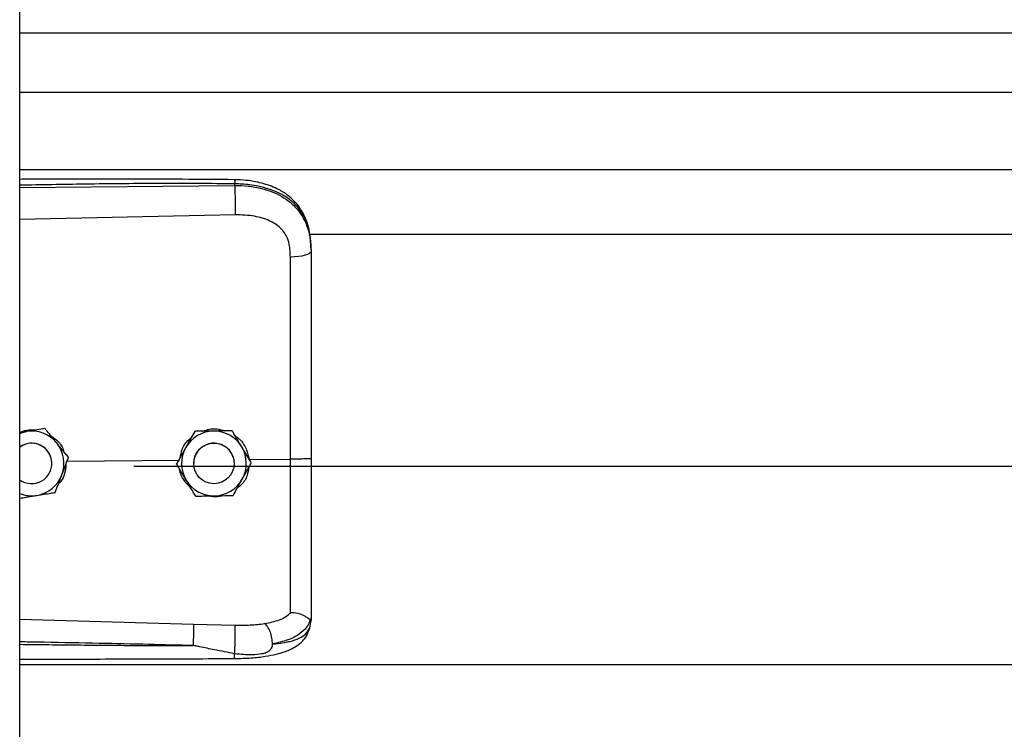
# Model space of a CAD drawing. Header units: inches. Extents: x 170 to 284, y 215 to 248.
# Tile 26 of 195: x 177.837 to 178.097, y 223.825 to 224.013. Entities that reach past the tile are written whole.
import ezdxf

# ---------------------------------------------------------------- set-up
doc = ezdxf.new("R2010")
doc.units = ezdxf.units.IN
doc.header["$LTSCALE"] = 0.25
doc.header["$MEASUREMENT"] = 0
doc.layers.add('RH BENCH MOUNT', color=7, linetype='Continuous')

msp = doc.modelspace()

# ---------------------------------------------------------------- linework, layer by layer
at = {"layer": 'RH BENCH MOUNT'}
for p, q in [((177.8370342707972, 219.9543346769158), (177.8370342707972, 224.1547841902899)), ((177.8370342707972, 224.0090278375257), (181.8693542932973, 224.0090278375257)), ((177.8370342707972, 223.9933437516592), (181.8693542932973, 223.9933437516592)), ((177.8370342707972, 223.9729557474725), (181.8693542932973, 223.9729557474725)), ((177.893881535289, 223.9687440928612), (177.893881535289, 223.969155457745)), ((177.8370342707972, 223.9682073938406), (177.893881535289, 223.9687440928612)), ((177.8939774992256, 223.9609552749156), (177.8370342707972, 223.9597457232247)), ((177.9135824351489, 223.955880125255), (181.7928031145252, 223.955880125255)), ((177.9140770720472, 223.9518208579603), (177.9140770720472, 223.9513325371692)), ((177.843686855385, 223.9044755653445), (177.8427582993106, 223.9043244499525)), ((177.843686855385, 223.9044739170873), (177.843686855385, 223.9044755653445)), ((177.8833259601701, 223.9037158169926), (177.8833259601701, 223.9037174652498)), ((177.8932094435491, 223.9038641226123), (177.8932094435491, 223.9038657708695)), ((177.8388087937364, 223.9036794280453), (177.8370342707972, 223.9033905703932)), ((177.8495684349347, 223.8958368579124), (177.8792664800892, 223.896121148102)), ((177.8499405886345, 223.8968191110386), (177.8499405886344, 223.8968207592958)), ((177.897705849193, 223.8962976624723), (177.9086194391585, 223.8964021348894)), ((177.8455346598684, 223.8952295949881), (177.8455346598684, 223.8952303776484)), ((177.8672020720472, 223.8944876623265), (181.8391864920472, 223.8944876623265)), ((177.8785126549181, 223.8950823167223), (177.8785126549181, 223.8950839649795)), ((177.8830459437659, 223.8952303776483), (177.8830459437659, 223.8952295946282)), ((177.8937463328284, 223.8952295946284), (177.8937463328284, 223.8952303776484)), ((177.8982796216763, 223.8953789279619), (177.8982796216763, 223.8953805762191)), ((177.9140770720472, 223.8542794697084), (177.9140770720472, 223.8537506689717)), ((177.8370342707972, 223.8540740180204), (177.8829699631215, 223.8527422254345)), ((177.8829699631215, 223.8527422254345), (177.8939556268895, 223.8524801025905)), ((177.913737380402, 223.851765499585), (177.9140770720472, 223.8537506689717)), ((177.8370342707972, 223.8421021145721), (181.8693542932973, 223.8421021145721))]:
    msp.add_line(p, q, dxfattribs=at)
at = {"layer": 'RH BENCH MOUNT', "flags": 128}
for points in [[(177.9140770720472, 223.9513325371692), (177.9139731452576, 223.9510367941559), (177.9136651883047, 223.9507519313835), (177.9131645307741, 223.950488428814), (177.9124895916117, 223.9502559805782), (177.9116652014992, 223.950063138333), (177.9107216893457, 223.9499169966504), (177.9096937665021, 223.9498229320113), (177.9086192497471, 223.9497844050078)], [(177.8370342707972, 223.903189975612), (177.8377177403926, 223.9034275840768), (177.8388087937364, 223.9036794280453)], [(177.8929888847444, 223.897974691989), (177.8935937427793, 223.8964990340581), (177.8937463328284, 223.8952303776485)]]:
    msp.add_lwpolyline(points, dxfattribs=at)
at = {"layer": 'RH BENCH MOUNT'}
msp.add_circle((177.8883961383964, 223.8952295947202), 0.005350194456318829, dxfattribs=at)
for centre, radius, start, end in [((177.8401844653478, 223.8952303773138), 0.008560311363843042, 39.24773070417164, 99.24772960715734), ((177.8883961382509, 223.895230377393), 0.00856031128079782, 90.85968127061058, 150.8596805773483), ((177.8883961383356, 223.8952303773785), 0.008560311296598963, 30.85968260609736, 90.85968183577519), ((177.8401844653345, 223.8952303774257), 0.005350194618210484, 39.24773075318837, 126.0718980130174), ((177.8401844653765, 223.8952295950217), 0.005350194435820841, 300.0097421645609, 126.0718999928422), ((177.8401844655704, 223.895230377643), 0.005350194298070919, 5.902783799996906e-08, 39.24773054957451), ((177.8401844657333, 223.8952303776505), 0.00856031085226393, 339.2477292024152, 39.24773059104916), ((177.8883961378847, 223.8952303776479), 0.00856031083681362, 150.8596808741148, 210.8596823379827), ((177.8883961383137, 223.8952303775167), 0.005350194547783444, 30.85968222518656, 179.9999985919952), ((177.8883961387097, 223.8952303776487), 0.008560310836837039, 330.8596808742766, 30.85968233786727), ((177.8401844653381, 223.8952295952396), 0.005350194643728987, 233.9281021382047, 300.0097413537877), ((177.8401844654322, 223.8952303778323), 0.00856031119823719, 279.2477290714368, 339.2477287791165), ((177.8883961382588, 223.8952303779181), 0.00856031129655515, 210.8596826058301, 270.8596818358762), ((177.8883961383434, 223.8952303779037), 0.008560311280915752, 270.8596812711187, 330.8596805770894), ((177.8401844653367, 223.8952303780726), 0.008560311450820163, 248.4076756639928, 279.2477294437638)]:
    msp.add_arc(centre, radius, start, end, dxfattribs=at)
for points, knots in [([(177.8938629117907, 223.9702475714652), (177.8846458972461, 223.9703155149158), (177.8665589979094, 223.9704488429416), (177.8476154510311, 223.9703915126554), (177.837889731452, 223.9703387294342), (177.8370342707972, 223.9703340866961)], [0, 0, 0, 0, 0.4865830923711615, 0.9548405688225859, 1, 1, 1, 1]), ([(177.893881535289, 223.969155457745), (177.8875756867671, 223.9691947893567), (177.8743366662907, 223.9692773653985), (177.8553870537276, 223.9690961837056), (177.8427465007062, 223.9688751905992), (177.8370342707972, 223.9687753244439)], [0, 0, 0, 0, 0.3326703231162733, 0.6984356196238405, 1, 1, 1, 1]), ([(177.8938627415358, 223.9702316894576), (177.8938639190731, 223.9702357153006), (177.8938679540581, 223.9702495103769), (177.8938731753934, 223.970134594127), (177.8938797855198, 223.9698418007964), (177.8938808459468, 223.9694258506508), (177.893881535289, 223.969155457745)], [0, 0, 0, 0, 0.09787641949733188, 0.3353863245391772, 0.5679606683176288, 1, 1, 1, 1]), ([(177.913990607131, 223.9538639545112), (177.913871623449, 223.9549343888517), (177.9136562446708, 223.9568720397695), (177.9129113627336, 223.9593906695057), (177.912054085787, 223.961300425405), (177.9109788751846, 223.9630530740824), (177.9096638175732, 223.9646413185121), (177.908193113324, 223.9659362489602), (177.906819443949, 223.9668961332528), (177.9053768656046, 223.9677275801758), (177.9029986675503, 223.9687947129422), (177.9000622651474, 223.9696076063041), (177.8967533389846, 223.9701360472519), (177.8948615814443, 223.9702090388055), (177.8938629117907, 223.9702475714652)], [0, 0, 0, 0, 0.1084465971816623, 0.1963050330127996, 0.269182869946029, 0.3279968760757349, 0.4149595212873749, 0.4916410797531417, 0.53897604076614, 0.5941910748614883, 0.6694152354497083, 0.8148545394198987, 0.9022606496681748, 1, 1, 1, 1]), ([(177.9140770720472, 223.9518208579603), (177.9140143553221, 223.9531773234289), (177.9138959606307, 223.955738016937), (177.9129264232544, 223.959228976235), (177.9116371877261, 223.9616409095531), (177.9102733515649, 223.9633436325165), (177.9091903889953, 223.9643870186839), (177.9081314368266, 223.9652155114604), (177.9071419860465, 223.9658754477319), (177.9059076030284, 223.966570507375), (177.9043135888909, 223.9672962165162), (177.9016498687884, 223.9682042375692), (177.8981147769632, 223.9689641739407), (177.8952082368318, 223.969095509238), (177.893881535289, 223.969155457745)], [0, 0, 0, 0, 0.1307156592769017, 0.2467609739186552, 0.3577928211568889, 0.4170971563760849, 0.4791482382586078, 0.5177152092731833, 0.5590896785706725, 0.6032945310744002, 0.6633484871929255, 0.7353692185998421, 0.8792082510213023, 1, 1, 1, 1]), ([(177.893881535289, 223.9687440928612), (177.8939032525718, 223.9681682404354), (177.8939483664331, 223.9669720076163), (177.8939893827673, 223.964746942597), (177.8940026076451, 223.9625695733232), (177.8939856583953, 223.9614798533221), (177.8939774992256, 223.9609552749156)], [0, 0, 0, 0, 0.2406941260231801, 0.4999999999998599, 0.7593058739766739, 1, 1, 1, 1]), ([(177.893881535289, 223.9687440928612), (177.8950782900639, 223.9687124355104), (177.897510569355, 223.9686480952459), (177.900840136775, 223.9680293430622), (177.9038185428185, 223.9670861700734), (177.9063501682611, 223.9658726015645), (177.9085957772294, 223.9643266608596), (177.9104583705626, 223.9624914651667), (177.9119520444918, 223.9603562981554), (177.9131212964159, 223.9578017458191), (177.9139181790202, 223.9547254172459), (177.9140236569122, 223.9524731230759), (177.9140770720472, 223.9513325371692)], [0, 0, 0, 0, 0.1094013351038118, 0.2223468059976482, 0.315179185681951, 0.4102231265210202, 0.5012749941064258, 0.5946006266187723, 0.6834485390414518, 0.7745330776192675, 0.8858211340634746, 1, 1, 1, 1]), ([(177.9081936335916, 223.9537177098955), (177.9081936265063, 223.9537177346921), (177.9080910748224, 223.9540766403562), (177.9075958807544, 223.9554828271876), (177.9060598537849, 223.9576855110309), (177.9029928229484, 223.9595887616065), (177.8988766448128, 223.9608004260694), (177.8957238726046, 223.9609000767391), (177.8939774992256, 223.9609552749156)], [0, 0, 0, 0, 4.497367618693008e-06, 0.06509473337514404, 0.261670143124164, 0.4753105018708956, 0.709365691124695, 1, 1, 1, 1]), ([(177.9086192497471, 223.9497844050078), (177.9085492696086, 223.9511090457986), (177.9084792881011, 223.9524337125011), (177.9081936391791, 223.9537176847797), (177.9081936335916, 223.9537177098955)], [0, 0, 0, 0, 0.999980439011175, 1, 1, 1, 1]), ([(177.9140770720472, 223.9513325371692), (177.9140770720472, 223.9477023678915), (177.9140770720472, 223.9404314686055), (177.9140770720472, 223.9293507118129), (177.9140770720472, 223.9181681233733), (177.9140770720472, 223.9071994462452), (177.9140770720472, 223.8999516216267), (177.9140770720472, 223.8964718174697)], [0, 0, 0, 0, 0.2027568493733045, 0.4061035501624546, 0.60886041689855, 0.8122072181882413, 1, 1, 1, 1]), ([(177.9086194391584, 223.8964021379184), (177.9086194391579, 223.8964021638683), (177.9086193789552, 223.8997884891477), (177.908619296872, 223.9068352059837), (177.9086192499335, 223.9175084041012), (177.90861924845, 223.9283844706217), (177.9086192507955, 223.9391718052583), (177.9086192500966, 223.9462468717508), (177.9086192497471, 223.9497844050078)], [0, 0, 0, 0, 1.439079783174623e-06, 0.1877923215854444, 0.3908439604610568, 0.5938956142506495, 0.796947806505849, 1, 1, 1, 1]), ([(177.8370342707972, 223.9035094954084), (177.8378719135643, 223.9037901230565), (177.839281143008, 223.9042622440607), (177.840754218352, 223.9041436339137), (177.8413517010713, 223.9040955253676)], [0, 0, 0, 0, 0.5943977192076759, 1, 1, 1, 1]), ([(177.843686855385, 223.9044739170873), (177.8430113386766, 223.9043638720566), (177.8416444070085, 223.9041411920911), (177.8399793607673, 223.9038700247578), (177.8390260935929, 223.903714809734), (177.8388087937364, 223.9036794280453)], [0, 0, 0, 0, 0.4299704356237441, 0.8700602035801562, 0.9999999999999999, 0.9999999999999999, 0.9999999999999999, 0.9999999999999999]), ([(177.8468137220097, 223.900648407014), (177.8466899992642, 223.9007998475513), (177.8457222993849, 223.9019843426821), (177.8446611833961, 223.9032830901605), (177.8437817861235, 223.904359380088), (177.843686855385, 223.9044755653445)], [0, 0, 0, 0, 0.1156468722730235, 0.9045342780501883, 1, 1, 1, 1]), ([(177.8468137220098, 223.9006462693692), (177.8466899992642, 223.9007977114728), (177.8457222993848, 223.9019822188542), (177.8446611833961, 223.9032811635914), (177.8437817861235, 223.9043577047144), (177.843686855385, 223.9044739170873)], [0, 0, 0, 0, 0.115646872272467, 0.9045342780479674, 1, 1, 1, 1]), ([(177.8833259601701, 223.9037174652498), (177.8829926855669, 223.9031197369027), (177.8823182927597, 223.9019102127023), (177.8814968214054, 223.9004368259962), (177.8810265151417, 223.8995932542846), (177.8809193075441, 223.8994009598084)], [0, 0, 0, 0, 0.4299704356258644, 0.8700602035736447, 0.9999999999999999, 0.9999999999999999, 0.9999999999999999, 0.9999999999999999]), ([(177.8833259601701, 223.9037158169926), (177.8829926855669, 223.9031179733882), (177.8823182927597, 223.9019082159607), (177.8814968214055, 223.9004346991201), (177.8810265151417, 223.8995911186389), (177.8809193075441, 223.8993988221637)], [0, 0, 0, 0, 0.4299704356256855, 0.8700602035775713, 0.9999999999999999, 0.9999999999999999, 0.9999999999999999, 0.9999999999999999]), ([(177.8882677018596, 223.9037918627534), (177.8869956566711, 223.9037727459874), (177.8852990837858, 223.9037472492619), (177.8837208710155, 223.9037234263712), (177.8833259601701, 223.9037174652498)], [0, 0, 0, 0, 0.7497733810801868, 1, 1, 1, 1]), ([(177.8882677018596, 223.9037897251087), (177.8869956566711, 223.9037706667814), (177.8852990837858, 223.903745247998), (177.8837208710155, 223.9037217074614), (177.8833259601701, 223.9037158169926)], [0, 0, 0, 0, 0.7497733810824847, 0.9999999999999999, 0.9999999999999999, 0.9999999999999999, 0.9999999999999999]), ([(177.8854723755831, 223.9037498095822), (177.8860413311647, 223.9039630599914), (177.8872227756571, 223.90440587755), (177.8892673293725, 223.9044609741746), (177.8906045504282, 223.9040541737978), (177.8913167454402, 223.9038375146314)], [0, 0, 0, 0, 0.3027399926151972, 0.6286439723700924, 1, 1, 1, 1]), ([(177.8932094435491, 223.9038657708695), (177.892525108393, 223.9038555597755), (177.8911403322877, 223.9038348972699), (177.8894535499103, 223.9038096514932), (177.8884878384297, 223.9037951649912), (177.8882677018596, 223.9037918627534)], [0, 0, 0, 0, 0.4299704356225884, 0.8700602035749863, 1, 1, 1, 1]), ([(177.8932094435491, 223.9038641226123), (177.892525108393, 223.9038537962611), (177.8911403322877, 223.9038329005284), (177.8894535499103, 223.9038075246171), (177.8884878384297, 223.9037930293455), (177.8882677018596, 223.9037897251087)], [0, 0, 0, 0, 0.429970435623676, 0.8700602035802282, 0.9999999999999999, 0.9999999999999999, 0.9999999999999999, 0.9999999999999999]), ([(177.8957445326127, 223.8996234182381), (177.895644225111, 223.8997912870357), (177.8948596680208, 223.9011042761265), (177.893999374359, 223.9025439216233), (177.8932864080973, 223.9037369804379), (177.8932094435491, 223.9038657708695)], [0, 0, 0, 0, 0.1156468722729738, 0.9045342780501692, 1, 1, 1, 1]), ([(177.8957445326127, 223.8996212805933), (177.895644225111, 223.8997891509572), (177.8948596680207, 223.9011021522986), (177.893999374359, 223.9025419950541), (177.8932864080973, 223.9037353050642), (177.8932094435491, 223.9038641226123)], [0, 0, 0, 0, 0.1156468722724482, 0.9045342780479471, 1, 1, 1, 1]), ([(177.8449580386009, 223.9027795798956), (177.8456074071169, 223.902351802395), (177.8470983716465, 223.9013696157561), (177.8483999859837, 223.8996371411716), (177.8486759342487, 223.8984008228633), (177.8487313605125, 223.8981524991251)], [0, 0, 0, 0, 0.3814222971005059, 0.8757540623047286, 1, 1, 1, 1]), ([(177.879430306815, 223.896730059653), (177.8795927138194, 223.8974820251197), (177.879971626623, 223.8992364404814), (177.8811010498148, 223.9010769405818), (177.8821408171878, 223.9018083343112), (177.8823393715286, 223.9019480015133)], [0, 0, 0, 0, 0.3776771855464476, 0.8811610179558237, 1, 1, 1, 1]), ([(177.8940843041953, 223.9024017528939), (177.8943294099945, 223.9022539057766), (177.8954622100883, 223.9015706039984), (177.8969359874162, 223.8994711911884), (177.8974431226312, 223.8973806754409), (177.897705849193, 223.8962976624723)], [0, 0, 0, 0, 0.1174426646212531, 0.5427821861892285, 1, 1, 1, 1]), ([(177.8499405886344, 223.8968207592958), (177.8496764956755, 223.8971440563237), (177.8486773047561, 223.898367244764), (177.8476036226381, 223.8996815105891), (177.8468137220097, 223.900648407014)], [0, 0, 0, 0, 0.2643068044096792, 1, 1, 1, 1]), ([(177.8499405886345, 223.8968191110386), (177.8496764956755, 223.8971423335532), (177.8486773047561, 223.8983652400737), (177.8476036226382, 223.8996794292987), (177.8468137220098, 223.9006462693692)], [0, 0, 0, 0, 0.2643068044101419, 1, 1, 1, 1]), ([(177.8809193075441, 223.8994009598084), (177.8802998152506, 223.8982897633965), (177.8794735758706, 223.8968077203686), (177.8787049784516, 223.8954289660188), (177.8785126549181, 223.8950839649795)], [0, 0, 0, 0, 0.7497733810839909, 1, 1, 1, 1]), ([(177.8809193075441, 223.8993988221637), (177.8802998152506, 223.8982876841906), (177.8794735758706, 223.8968057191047), (177.8787049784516, 223.8954272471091), (177.8785126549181, 223.8950823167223)], [0, 0, 0, 0, 0.7497733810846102, 0.9999999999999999, 0.9999999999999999, 0.9999999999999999, 0.9999999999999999]), ([(177.8982796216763, 223.8953805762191), (177.8980655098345, 223.8957389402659), (177.8972554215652, 223.8970948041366), (177.8963849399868, 223.8985516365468), (177.8957445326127, 223.8996234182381)], [0, 0, 0, 0, 0.2643068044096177, 1, 1, 1, 1]), ([(177.8982796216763, 223.8953789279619), (177.8980655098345, 223.8957372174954), (177.8972554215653, 223.8970927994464), (177.8963849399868, 223.8985495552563), (177.8957445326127, 223.8996212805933)], [0, 0, 0, 0, 0.2643068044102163, 1, 1, 1, 1]), ([(177.8481893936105, 223.8921972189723), (177.8486401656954, 223.8933868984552), (177.849241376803, 223.8949736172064), (177.8498006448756, 223.8964497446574), (177.8499405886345, 223.8968191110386)], [0, 0, 0, 0, 0.7497733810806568, 1, 1, 1, 1]), ([(177.9086192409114, 223.8557115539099), (177.9086192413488, 223.8559742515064), (177.9086192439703, 223.8575487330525), (177.908619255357, 223.8609801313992), (177.908619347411, 223.8665814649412), (177.9086196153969, 223.8730212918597), (177.9086199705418, 223.8802473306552), (177.9086202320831, 223.8881221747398), (177.9086201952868, 223.8936501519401), (177.908620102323, 223.8964021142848), (177.9086201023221, 223.8964021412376)], [0, 0, 0, 0, 0.03155846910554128, 0.1891461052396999, 0.3467338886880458, 0.5043277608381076, 0.6619226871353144, 0.8309600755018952, 0.9999983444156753, 1, 1, 1, 1]), ([(177.9140770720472, 223.8964718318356), (177.9139958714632, 223.8964604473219), (177.9138334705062, 223.8964376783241), (177.9125806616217, 223.8964097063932), (177.9107832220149, 223.8963936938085), (177.9093411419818, 223.8963993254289), (177.9086201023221, 223.8964021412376)], [0, 0, 0, 0, 0.2500007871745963, 0.5000009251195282, 0.750000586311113, 1, 1, 1, 1]), ([(177.9140770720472, 223.8964718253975), (177.9140770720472, 223.8934345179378), (177.9140770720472, 223.8872590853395), (177.9140770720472, 223.8784721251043), (177.9140770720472, 223.870305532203), (177.9140770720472, 223.8637254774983), (177.9140770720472, 223.8583407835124), (177.9140770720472, 223.8556402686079), (177.9140770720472, 223.8542794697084)], [0, 0, 0, 0, 0.1870908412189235, 0.3803918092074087, 0.5558755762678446, 0.7364481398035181, 0.8671952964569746, 1, 1, 1, 1]), ([(177.8492746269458, 223.895061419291), (177.8491985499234, 223.8942357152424), (177.8490364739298, 223.8924766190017), (177.8481876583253, 223.8906686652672), (177.8474034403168, 223.8899679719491), (177.8473146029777, 223.8898885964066)], [0, 0, 0, 0, 0.439592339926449, 0.9365162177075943, 1, 1, 1, 1]), ([(177.8810477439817, 223.8908394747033), (177.88094743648, 223.8910073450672), (177.8801628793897, 223.8923203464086), (177.8793025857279, 223.8937601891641), (177.8785896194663, 223.8949534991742), (177.8785126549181, 223.8950823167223)], [0, 0, 0, 0, 0.1156468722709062, 0.9045342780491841, 0.9999999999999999, 0.9999999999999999, 0.9999999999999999, 0.9999999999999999]), ([(177.88232851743, 223.8886961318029), (177.8816773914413, 223.8893582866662), (177.8803293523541, 223.8907291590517), (177.8794277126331, 223.8926000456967), (177.8793831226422, 223.8936130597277), (177.8793825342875, 223.8936264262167)], [0, 0, 0, 0, 0.4797011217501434, 0.9931347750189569, 1, 1, 1, 1]), ([(177.897599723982, 223.8941593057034), (177.8974876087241, 223.8934460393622), (177.8972249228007, 223.8917748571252), (177.8960706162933, 223.8898521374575), (177.894935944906, 223.889000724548), (177.8945711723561, 223.8887270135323)], [0, 0, 0, 0, 0.3356490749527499, 0.7864254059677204, 1, 1, 1, 1]), ([(177.8958729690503, 223.891061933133), (177.8964924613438, 223.8921731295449), (177.8973187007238, 223.8936551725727), (177.8980872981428, 223.8950339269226), (177.8982796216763, 223.8953789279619)], [0, 0, 0, 0, 0.7497733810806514, 1, 1, 1, 1]), ([(177.8464381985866, 223.8875758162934), (177.846680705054, 223.8882157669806), (177.8471714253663, 223.889510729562), (177.8477691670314, 223.8910881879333), (177.8481113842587, 223.8919913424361), (177.8481893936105, 223.8921972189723)], [0, 0, 0, 0, 0.4299704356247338, 0.8700602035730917, 1, 1, 1, 1]), ([(177.8835828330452, 223.8865971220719), (177.8833687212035, 223.8869554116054), (177.8825586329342, 223.8883109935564), (177.8816881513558, 223.8897677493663), (177.8810477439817, 223.8908394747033)], [0, 0, 0, 0, 0.2643068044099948, 1, 1, 1, 1]), ([(177.8934663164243, 223.8867454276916), (177.8937995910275, 223.8873431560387), (177.8944739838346, 223.8885526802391), (177.8952954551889, 223.8900260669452), (177.8957657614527, 223.8908696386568), (177.8958729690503, 223.891061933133)], [0, 0, 0, 0, 0.4299704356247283, 0.8700602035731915, 1, 1, 1, 1]), ([(177.8370342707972, 223.8860446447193), (177.837594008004, 223.8861357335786), (177.8388457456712, 223.8863394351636), (177.8403897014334, 223.8865907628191), (177.8413428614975, 223.886745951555), (177.841560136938, 223.8867813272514)], [0, 0, 0, 0, 0.3844201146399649, 0.8596768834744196, 1, 1, 1, 1]), ([(177.841560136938, 223.8867813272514), (177.8428157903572, 223.8869858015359), (177.8444905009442, 223.8872585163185), (177.8460483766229, 223.8875123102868), (177.8464381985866, 223.8875758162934)], [0, 0, 0, 0, 0.7497733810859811, 1, 1, 1, 1]), ([(177.8835828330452, 223.8865971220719), (177.8842671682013, 223.8866073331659), (177.8856519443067, 223.8866279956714), (177.8873387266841, 223.8866532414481), (177.8883044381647, 223.8866677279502), (177.8885245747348, 223.886671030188)], [0, 0, 0, 0, 0.4299704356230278, 0.8700602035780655, 1, 1, 1, 1]), ([(177.8906688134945, 223.8867032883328), (177.8905749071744, 223.886666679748), (177.8898005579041, 223.8863648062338), (177.8885045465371, 223.8863058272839), (177.8873965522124, 223.8865584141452), (177.8870025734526, 223.8866482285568)], [0, 0, 0, 0, 0.08167163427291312, 0.6734623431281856, 1, 1, 1, 1]), ([(177.8885245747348, 223.886671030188), (177.8897966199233, 223.886690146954), (177.8914931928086, 223.8867156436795), (177.8930714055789, 223.8867394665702), (177.8934663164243, 223.8867454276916)], [0, 0, 0, 0, 0.7497733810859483, 1, 1, 1, 1]), ([(177.9017850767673, 223.8528875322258), (177.9031586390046, 223.8531753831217), (177.9052430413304, 223.8536122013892), (177.907418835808, 223.8546529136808), (177.9082178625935, 223.8553582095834), (177.9086192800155, 223.8557125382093)], [0, 0, 0, 0, 0.4901989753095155, 0.7438846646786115, 1, 1, 1, 1]), ([(177.9138800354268, 223.8540291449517), (177.9138309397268, 223.854020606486), (177.913730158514, 223.854003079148), (177.9134384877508, 223.8541893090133), (177.9129730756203, 223.85452015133), (177.9120968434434, 223.8551002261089), (177.9106176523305, 223.8557183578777), (177.9092768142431, 223.8557144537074), (177.9086192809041, 223.8557125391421)], [0, 0, 0, 0, 0.1136768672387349, 0.2333502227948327, 0.3620694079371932, 0.5019163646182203, 0.755744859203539, 1, 1, 1, 1]), ([(177.9140770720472, 223.8542794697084), (177.9140770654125, 223.8542781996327), (177.9140769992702, 223.8542655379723), (177.9140698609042, 223.8541613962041), (177.9139714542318, 223.854083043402), (177.9138837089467, 223.8540131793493)], [0, 0, 0, 0, 0.01193493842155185, 0.118981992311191, 1, 1, 1, 1]), ([(177.8829700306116, 223.8527422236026), (177.8829766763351, 223.8525034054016), (177.8829868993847, 223.8521360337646), (177.8829848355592, 223.8512741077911), (177.8829772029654, 223.8504992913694), (177.8829629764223, 223.8496387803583), (177.8829380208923, 223.84847934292), (177.8829116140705, 223.8476359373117), (177.8828944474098, 223.8470876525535)], [0, 0, 0, 0, 0.2394514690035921, 0.3683457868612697, 0.4999761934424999, 0.631610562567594, 0.7605158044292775, 0.9999999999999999, 0.9999999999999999, 0.9999999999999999, 0.9999999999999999]), ([(177.8938245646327, 223.8436564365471), (177.8953126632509, 223.8436924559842), (177.8980938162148, 223.8437597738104), (177.9018287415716, 223.8441828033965), (177.9047040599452, 223.8447421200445), (177.9068054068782, 223.8453506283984), (177.9083882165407, 223.8459588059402), (177.9097639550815, 223.8466541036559), (177.9110359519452, 223.8475368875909), (177.912163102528, 223.8486117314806), (177.9131768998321, 223.85003060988), (177.9135315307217, 223.8511325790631), (177.9137203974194, 223.8517194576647)], [0, 0, 0, 0, 0.1696911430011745, 0.3171409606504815, 0.4424359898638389, 0.5384364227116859, 0.6083291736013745, 0.684095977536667, 0.7426779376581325, 0.8151683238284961, 0.9015637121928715, 1, 1, 1, 1]), ([(177.893870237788, 223.8449096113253), (177.8938862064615, 223.8451501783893), (177.8939198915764, 223.8456576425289), (177.8939647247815, 223.8466677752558), (177.8940017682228, 223.8478552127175), (177.8940245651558, 223.8491271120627), (177.8940296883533, 223.8503305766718), (177.8940172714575, 223.8513264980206), (177.8939921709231, 223.852065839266), (177.893967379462, 223.8523468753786), (177.8939556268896, 223.8524801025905)], [0, 0, 0, 0, 0.1098512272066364, 0.2317256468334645, 0.3631776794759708, 0.4999999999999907, 0.6368223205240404, 0.7682743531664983, 0.8901487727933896, 1, 1, 1, 1]), ([(177.8939556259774, 223.8524800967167), (177.8953076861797, 223.8524728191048), (177.8980096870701, 223.8524582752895), (177.9005163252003, 223.8527427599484), (177.9017686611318, 223.8528848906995)], [0, 0, 0, 0, 0.5003922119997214, 1, 1, 1, 1]), ([(177.9038741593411, 223.8474864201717), (177.9038492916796, 223.8480164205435), (177.9037976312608, 223.8491174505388), (177.9033219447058, 223.8507799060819), (177.9026172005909, 223.8521679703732), (177.9020540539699, 223.8526533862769), (177.9017828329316, 223.8528871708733)], [0, 0, 0, 0, 0.2405618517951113, 0.4997464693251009, 0.7590693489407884, 1, 1, 1, 1]), ([(177.9138842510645, 223.8540289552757), (177.9136086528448, 223.8533069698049), (177.9130425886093, 223.8518240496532), (177.9109897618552, 223.8499907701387), (177.9080015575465, 223.8484327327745), (177.9052744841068, 223.8478095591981), (177.903874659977, 223.8474896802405)], [0, 0, 0, 0, 0.2305257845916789, 0.4734878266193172, 0.7297379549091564, 1, 1, 1, 1]), ([(177.903875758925, 223.8474879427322), (177.9044220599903, 223.8475450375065), (177.905727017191, 223.8476814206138), (177.9071257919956, 223.8479095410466), (177.9080807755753, 223.8481034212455), (177.9093141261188, 223.848381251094), (177.9110004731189, 223.8489474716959), (177.9128202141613, 223.8500729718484), (177.9134257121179, 223.8511903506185), (177.913737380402, 223.851765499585)], [0, 0, 0, 0, 0.1091879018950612, 0.260818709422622, 0.307798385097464, 0.3355235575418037, 0.5627886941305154, 0.7749539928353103, 1, 1, 1, 1]), ([(177.88289436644, 223.8470852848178), (177.8789943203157, 223.8471845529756), (177.870724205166, 223.8473950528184), (177.8576122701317, 223.8476772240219), (177.8466643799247, 223.8478897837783), (177.8396482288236, 223.8480178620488), (177.8374732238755, 223.8480558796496), (177.8370342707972, 223.8480635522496)], [0, 0, 0, 0, 0.2551597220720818, 0.5410705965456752, 0.8577348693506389, 0.9712884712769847, 1, 1, 1, 1]), ([(177.8370342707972, 223.8474184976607), (177.8396319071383, 223.8473865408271), (177.8446979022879, 223.8473242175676), (177.8522620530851, 223.8472433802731), (177.8599142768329, 223.8471741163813), (177.8676722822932, 223.8471225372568), (177.8753948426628, 223.8470894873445), (177.8804317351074, 223.8470866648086), (177.8828943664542, 223.8470852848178)], [0, 0, 0, 0, 0.169941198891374, 0.3314248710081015, 0.4948424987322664, 0.6705311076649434, 0.8389164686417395, 1, 1, 1, 1]), ([(177.893870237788, 223.8449096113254), (177.8920894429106, 223.8452556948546), (177.8890343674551, 223.8458494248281), (177.8855984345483, 223.8465694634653), (177.8838602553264, 223.8469267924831), (177.8833626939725, 223.8470280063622), (177.8832121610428, 223.8470540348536), (177.8831618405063, 223.8470627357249)], [0, 0, 0, 0, 0.5022803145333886, 0.861696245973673, 0.9584272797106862, 0.9861029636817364, 1, 1, 1, 1]), ([(177.903875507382, 223.8474847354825), (177.9038009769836, 223.8471144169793), (177.9036970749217, 223.8465981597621), (177.9033252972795, 223.8460007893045), (177.9029046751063, 223.8455678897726), (177.9021009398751, 223.8451233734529), (177.9006236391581, 223.84476182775), (177.8978627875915, 223.844521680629), (177.8954660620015, 223.8447545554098), (177.8938702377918, 223.8449096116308)], [0, 0, 0, 0, 0.1001269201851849, 0.1395859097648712, 0.1897135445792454, 0.2582342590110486, 0.369735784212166, 0.5803479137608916, 1, 1, 1, 1]), ([(177.8938244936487, 223.8436783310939), (177.8938251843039, 223.8436714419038), (177.8938317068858, 223.8436063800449), (177.8938426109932, 223.8437960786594), (177.8938567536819, 223.8441229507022), (177.8938654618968, 223.8445555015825), (177.8938693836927, 223.8448462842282), (177.8938702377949, 223.8449096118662)], [0, 0, 0, 0, 0.03436730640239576, 0.3245665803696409, 0.6210149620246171, 0.9174633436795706, 0.9999999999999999, 0.9999999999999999, 0.9999999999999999, 0.9999999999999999]), ([(177.8370342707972, 223.8435192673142), (177.840700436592, 223.8435199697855), (177.8521729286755, 223.8435221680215), (177.8711037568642, 223.8435499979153), (177.8863669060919, 223.8436215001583), (177.8938245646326, 223.843656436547)], [0, 0, 0, 0, 0.1936599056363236, 0.6060178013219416, 0.9999999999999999, 0.9999999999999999, 0.9999999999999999, 0.9999999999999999])]:
    msp.add_open_spline(points, degree=3, knots=knots, dxfattribs=at)

doc.saveas('drawing.dxf')
